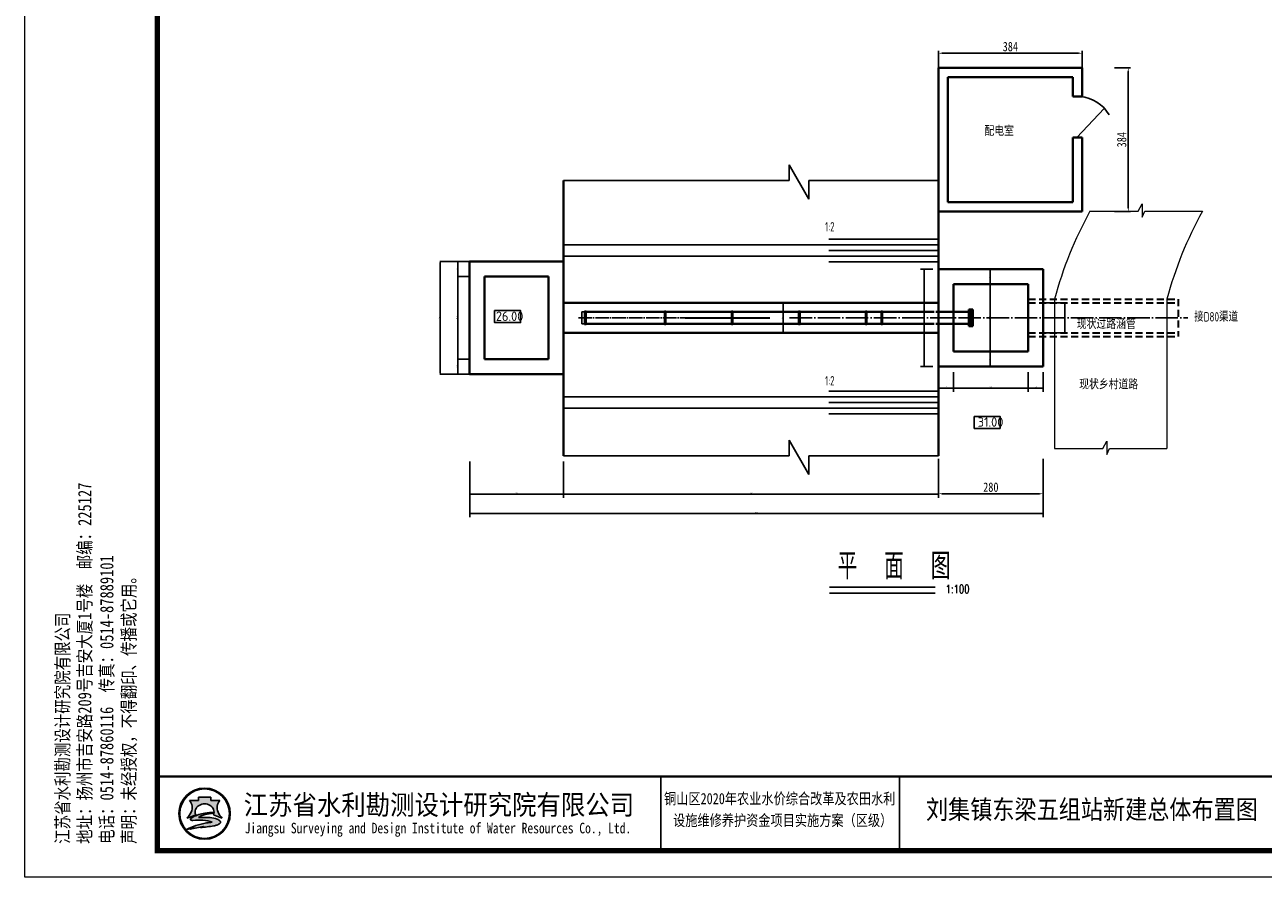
# Model space of a CAD drawing. Header units: millimetres. Extents: x 29618 to 35558, y 10638 to 14839.
# Tile 1 of 3: x 29618 to 32923, y 10638 to 12913. Entities that reach past the tile are written whole.
import ezdxf
from ezdxf.enums import TextEntityAlignment as Align

# ---------------------------------------------------------------- set-up
doc = ezdxf.new("R2010")
doc.units = ezdxf.units.MM
doc.linetypes.add('ACAD_ISO04W100', pattern=[30, 24, -3, 0, -3])
doc.linetypes.add('DASHED', pattern=[19.049999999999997, 12.7, -6.35])
for name, color, linetype, lineweight in [('1', 7, 'Continuous', 30), ('标注线', 7, 'Continuous', 18), ('粗实线', 1, 'Continuous', 40), ('细实线', 7, 'Continuous', 9)]:
    doc.layers.add(name, color=color, linetype=linetype, lineweight=lineweight)
for name, color, linetype in [('4', 2, 'Continuous'), ('标注', 4, 'Continuous'), ('细线', 7, 'Continuous')]:
    doc.layers.add(name, color=color, linetype=linetype)
doc.styles.add('fangsong', font='txt', dxfattribs={"width": 0.8, "height": 25})
doc.styles.add('HZ', font='rs.shx', dxfattribs={"width": 0.8, "bigfont": 'hztxt.shx'})
doc.styles.get("Standard").update_dxf_attribs({"font": 'tssdeng.shx', "bigfont": 'hztxt.shx'})
doc.styles.add('图框', font='仿宋_GB2312.TTF', dxfattribs={"width": 0.8, "height": 4})
doc.styles.add('图框仿宋', font='仿宋_GB2312.TTF', dxfattribs={"width": 0.85})
doc.dimstyles.new('ISO-25', dxfattribs={"dimtxt": 3, "dimasz": 2.5, "dimexe": 1.25, "dimexo": 0.625, "dimtad": 1, "dimtxsty": 'Standard', "dimcen": 2.5, "dimadec": 0, "dimazin": 0, "dimtfac": 1, "dimtmove": 0, "dimatfit": 3, "dimfxl": 0, "dimarcsym": 0})
doc.dimstyles.new('安装图', dxfattribs={"dimtxt": 25, "dimasz": 10, "dimexe": 6, "dimexo": 1, "dimgap": 5, "dimtad": 1, "dimdec": 0, "dimtxsty": 'fangsong', "dimcen": 2.5, "dimadec": 0, "dimazin": 0, "dimtfac": 1, "dimtdec": 0, "dimtmove": 0, "dimatfit": 3, "dimfxl": 0, "dimarcsym": 0})

# ---------------------------------------------------------------- blocks, each defined once
blk = doc.blocks.new('A$C05D009C4')
h = blk.add_hatch(color=152)
h.dxf.hatch_style = 1
h.paths.add_polyline_path([(38.76634422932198, 12.00000043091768, 1), (29.08865293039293, 12.00000043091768, 1)])
h.paths.add_polyline_path([(38.60348013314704, 12.00000043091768, 1), (29.25151702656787, 12.00000043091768, 1)], flags=16)
h = blk.add_hatch(color=152)
h.dxf.hatch_style = 1
edge = h.paths.add_edge_path()
edge.add_arc((35.80941788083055, 9.575133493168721), 1.461698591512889, 43.31770961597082, 70.37003522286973)
edge.add_arc((34.42980354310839, 5.707128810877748), 5.568375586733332, 70.37003522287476, 84.52854590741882)
edge.add_arc((33.84297116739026, -0.4193505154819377), 11.72289597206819, 84.5285459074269, 95.17746754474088)
edge.add_arc((33.98455820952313, 9.871856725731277), 1.831337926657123, 111.7965680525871, 130.9174013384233, ccw=False)
edge.add_arc((35.88031062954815, 5.131314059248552), 6.936886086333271, 98.84274785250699, 111.79656805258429, ccw=False)
edge.add_arc((36.94667027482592, -1.723119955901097), 13.873772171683, 95.21036804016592, 98.84274785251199, ccw=False)
edge.add_ellipse((33.92749857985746, 12.29239262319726), major_axis=(-1.773815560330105, 0), ratio=0.8776980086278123, start_angle=172.6538623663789, end_angle=176.9129867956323)
edge.add_arc((35.5198629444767, 1.961408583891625), 10.24870363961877, 88.99992913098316, 98.52267106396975)
edge.add_arc((35.12653322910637, 4.586134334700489), 7.594670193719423, 98.5226710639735, 116.8491039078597)
edge.add_arc((32.25213067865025, 10.26438692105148), 1.230336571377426, 116.8491039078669, 139.2900683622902)
edge.add_arc((31.46765470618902, 10.93937932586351), 0.1954369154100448, 139.2900683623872, 263.050638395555)
edge.add_arc((31.6508042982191, 12.44199076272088), 1.70916902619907, 263.0506383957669, 272.136251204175)
edge.add_arc((32.81845198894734, -18.86063921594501), 29.61523112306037, 88.46268833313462, 92.13625120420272, ccw=False)
edge.add_arc((33.47617064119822, 5.646726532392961), 5.099041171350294, 68.07113774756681, 88.46268833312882, ccw=False)
edge.add_arc((37.58583333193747, -10.91731833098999), 21.4080615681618, 95.91294384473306, 98.79521578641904)
edge.add_arc((36.21854744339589, -2.080308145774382), 12.46590188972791, 98.79521578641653, 117.8496747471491)
edge.add_arc((94.71745532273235, -228.4932870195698), 245.9934265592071, 104.7703900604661, 105.15790668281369, ccw=False)
edge.add_line((32.00239593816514, 9.371353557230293), (31.19887532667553, 9.045501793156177))
edge.add_arc((52.56004672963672, -88.12407043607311), 99.48982566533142, 100.90627282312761, 102.39834375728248, ccw=False)
edge.add_line((33.73627840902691, 9.56877043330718), (33.12568101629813, 9.380185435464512))
edge.add_arc((30.81630882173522, 37.972111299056), 28.68503833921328, 274.6177604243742, 279.6944367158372)
edge.add_arc((34.87653799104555, 14.20489724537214), 4.573507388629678, 279.694436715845, 287.6119267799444)
edge.add_arc((35.76080622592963, 11.41934255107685), 1.650966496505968, 287.6119267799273, 311.5140981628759)
edge.add_arc((36.67269599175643, 10.38914956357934), 0.2751610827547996, 311.5140981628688, 403.3177096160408)
edge = h.paths.add_edge_path()
edge.add_arc((38.34861255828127, 13.13700150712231), 2.066422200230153, 138.9741968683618, 204.1180883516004, ccw=False)
edge.add_line((36.78967462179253, 14.493398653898), (35.09257135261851, 14.49339865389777))
edge.add_line((35.09257135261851, 14.49339865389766), (35.09257135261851, 15.08006322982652))
edge.add_line((35.09257135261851, 15.08006322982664), (32.76242580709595, 15.08006322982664))
edge.add_line((32.7624258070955, 15.08006322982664), (32.7624258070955, 14.493398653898))
edge.add_line((32.7624258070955, 14.493398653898), (31.06532253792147, 14.49339865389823))
edge.add_arc((29.50638460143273, 13.13700150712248), 2.066422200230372, -24.118088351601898, 41.0258031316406, ccw=False)
edge.add_arc((27.96985254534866, 13.82490774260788), 3.749914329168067, 314.34412131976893, 335.8819116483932, ccw=False)
edge.add_arc((29.92445522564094, 14.17747483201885), 3.106664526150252, 282.3877277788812, 290.1465811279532)
edge.add_arc((26.86021156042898, 22.52986721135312), 12.00340818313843, 290.1465811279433, 296.6495194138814)
edge.add_ellipse((33.92749857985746, 12.29239262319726), major_axis=(-1.773815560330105, 0), ratio=0.8776980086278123, start_angle=176.9129867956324, end_angle=378.37473811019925, ccw=False)
edge.add_ellipse((33.92749857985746, 12.29239262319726), major_axis=(-1.773815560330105, 0), ratio=0.8776980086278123, start_angle=172.653862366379, end_angle=176.9129867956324, ccw=False)
edge.add_ellipse((33.92749857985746, 12.29239262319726), major_axis=(-1.773815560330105, 0), ratio=0.8776980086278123, start_angle=161.6252618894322, end_angle=172.653862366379, ccw=False)
edge.add_arc((40.9947855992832, 22.52986721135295), 12.00340818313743, 243.3504805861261, 249.853418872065)
edge.add_arc((37.93054193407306, 14.17747483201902), 3.106664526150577, 249.8534188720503, 257.61227222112)
edge.add_arc((39.8851446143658, 13.82490774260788), 3.74991432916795, 204.1180883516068, 225.6558786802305, ccw=False)
at = {"lineweight": 0}
for p, q in [((-9.660525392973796e-07, 4.309176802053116e-07), (-9.660525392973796e-07, 297.000000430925)), ((419.9999990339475, 4.309176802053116e-07), (-9.660525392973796e-07, 4.309176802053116e-07))]:
    blk.add_line(p, q, dxfattribs=at)
for p, q in [((119.9999990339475, 19.00000043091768), (119.9999990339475, 5.000000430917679)), ((164.9999990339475, 19.00000043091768), (164.9999990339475, 5.000000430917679))]:
    blk.add_line(p, q)
at = {"lineweight": 0, "const_width": 1}
blk.add_lwpolyline([(24.99999903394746, 292.000000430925), (414.9999990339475, 292.000000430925), (414.9999990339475, 5.000000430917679), (24.99999903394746, 5.000000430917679)], close=True, dxfattribs=at)
at = {"lineweight": 0, "const_width": 0.4}
blk.add_lwpolyline([(414.9999990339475, 19.00000043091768), (24.99999903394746, 19.00000043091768)], dxfattribs=at)
at = {"color": 152}
for points in [[(32.24412084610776, 11.80161810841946, -0.02838203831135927), (30.9944621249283, 11.26089297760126, -0.03386732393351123), (30.59091593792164, 11.14313889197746, 0.09425397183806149), (31.39241893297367, 12.29262291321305, 0.2921547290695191), (31.06532253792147, 14.49339865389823), (32.7624258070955, 14.493398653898), (32.7624258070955, 15.08006322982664), (35.09257135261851, 15.08006322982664), (35.09257135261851, 14.49339865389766), (36.78967462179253, 14.493398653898, 0.29215472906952), (36.46257822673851, 12.29262291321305, 0.09425397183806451), (37.26408122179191, 11.14313889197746, -0.03386732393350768), (36.86053503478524, 11.26089297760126, -0.02838203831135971), (35.61087631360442, 11.80161810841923)], [(35.69874016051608, 12.20855107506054, 0.04157472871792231), (34.00099750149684, 12.0969388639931, 0.08013502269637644), (31.69645858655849, 11.36209207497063, 0.09823132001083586), (31.31950936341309, 11.06684910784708, 0.599439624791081), (31.4440083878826, 10.74537819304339, 0.03966424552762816), (31.71451524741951, 10.73400959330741, -0.01603031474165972), (33.61296736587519, 10.7439323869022, -0.08921046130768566), (35.38043369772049, 10.37684313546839, 0.01257694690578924), (34.31246967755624, 10.23900910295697, 0.08333285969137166), (30.39505916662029, 8.941746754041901, -0.001690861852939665), (32.00239593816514, 9.371353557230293), (31.19887532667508, 9.045501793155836, -0.006510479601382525), (33.73627840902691, 9.56877043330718), (33.12568101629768, 9.380185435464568, 0.02215480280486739), (35.64668768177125, 9.69670034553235, 0.03456031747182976), (36.26033635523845, 9.845760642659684, 0.1046726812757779), (36.85507394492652, 10.1831109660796, 0.4234638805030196), (36.87289239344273, 10.57792197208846, 0.1185893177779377), (36.30046705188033, 10.95188092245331, 0.06185687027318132), (34.96074712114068, 11.25013391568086, 0.04649815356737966), (32.78508617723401, 11.25571562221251, -0.08362449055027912), (33.30456005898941, 11.57226876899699, -0.05658197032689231), (34.81395098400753, 11.985748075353, -0.01585057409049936), (35.68675431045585, 12.0933255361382)]]:
    blk.add_lwpolyline(points, format="xyb", dxfattribs=at)
for radius in [4.838845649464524, 4.675981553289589]:
    blk.add_circle((33.92749857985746, 12.00000043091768), radius, dxfattribs=at)
blk.add_arc((35.88031062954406, 5.131314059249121), 6.936886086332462, 98.84274785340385, 111.796568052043, dxfattribs=at)
for start_param, end_param in [(2.820892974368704, 6.603884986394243), (3.013378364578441, 3.087714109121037)]:
    blk.add_ellipse((33.92749857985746, 12.29239262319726), major_axis=(-1.773815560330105, 0), ratio=0.8776980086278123, start_param=start_param, end_param=end_param, dxfattribs=at)
at = {"style": '图框'}
for s, height, width, p in [('江苏省水利勘测设计研究院有限公司', 3.75, 0.9, (78.12731828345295, 13.75084632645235)), ('铜山区2020年农业水价综合改革及农田水利 ', 2.105352, 0.8, (142.9967436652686, 14.87314912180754)), ('设施维修养护资金项目实施方案（区级）', 2.105352, 0.8, (142.9855656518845, 10.78126492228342)), ('Jiangsu Surveying and Design Institute of Water Resources Co., Ltd.', 2, 0.8, (77.95519032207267, 9.01340422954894))]:
    blk.add_text(s, height=height, dxfattribs=dict(at, width=width)).set_placement(p, align=Align.MIDDLE)
at = {"insert": (5.878844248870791, 6.298893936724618), "char_height": 2.5, "attachment_point": 1, "rotation": 90, "style": '图框'}
blk.add_mtext('江苏省水利勘测设计研究院有限公司\\P地址：扬州市吉安路209号吉安大厦1号楼  邮编：225127\\P电话：0514-87860116  传真：0514-87889101\\P声明：未经授权，不得翻印、传播或它用。', dxfattribs=at)
blk = doc.blocks.new('*D29')
at = {"layer": 'Defpoints', "color": 0}
for p in [(31641.86721038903, 12171.23610160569), (31720.60381967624, 12171.23610160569), (31720.60381967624, 12091.23610160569)]:
    blk.add_point(p, dxfattribs=at)
at = {"layer": '细线', "color": 0, "lineweight": -2}
for p, q in [((31705.60381967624, 12171.23610160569), (31631.86721038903, 12171.23610160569)), ((31641.86721038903, 12093.73610160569), (31641.86721038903, 12168.73610160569)), ((31705.60381967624, 12091.23610160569), (31631.86721038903, 12091.23610160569))]:
    blk.add_line(p, q, dxfattribs=at)
at = {"layer": '细线', "color": 0}
for points in [[(31641.45054372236, 12168.73610160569), (31642.2838770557, 12168.73610160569), (31641.86721038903, 12171.23610160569)], [(31641.45054372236, 12093.73610160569), (31642.2838770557, 12093.73610160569), (31641.86721038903, 12091.23610160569)]]:
    blk.add_solid(points, dxfattribs=at)
at = {"layer": '细线', "color": 0, "insert": (31639.74221038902, 12131.2361016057), "char_height": 3, "attachment_point": 5, "rotation": 90}
blk.add_mtext('80', dxfattribs=at)
blk = doc.blocks.new('*D30')
at = {"layer": 'Defpoints', "color": 0}
for p in [(30726.68837900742, 12281.4195783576), (30804.93998378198, 12281.4195783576), (30804.93998378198, 11981.23610160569)]:
    blk.add_point(p, dxfattribs=at)
at = {"layer": '细线', "color": 0, "lineweight": -2}
for p, q in [((30804.31498378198, 12281.4195783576), (30725.43837900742, 12281.4195783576)), ((30726.68837900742, 11983.73610160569), (30726.68837900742, 12278.9195783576)), ((30804.31498378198, 11981.23610160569), (30725.43837900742, 11981.23610160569))]:
    blk.add_line(p, q, dxfattribs=at)
at = {"layer": '细线', "color": 0}
for points in [[(30726.27171234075, 12278.9195783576), (30727.10504567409, 12278.9195783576), (30726.68837900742, 12281.4195783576)], [(30726.27171234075, 11983.73610160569), (30727.10504567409, 11983.73610160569), (30726.68837900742, 11981.23610160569)]]:
    blk.add_solid(points, dxfattribs=at)
at = {"layer": '细线', "color": 0, "insert": (30724.56337900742, 12131.32783998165), "char_height": 3, "attachment_point": 5, "rotation": 90}
blk.add_mtext('300', dxfattribs=at)
blk = doc.blocks.new('*D31')
at = {"layer": 'Defpoints', "color": 0}
for p in [(31055.93998378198, 11746.48936807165), (32055.93998378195, 11763.16795532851), (32055.93998378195, 11660.67033414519)]:
    blk.add_point(p, dxfattribs=at)
at = {"layer": '细线', "color": 0, "lineweight": -2}
for p, q in [((31055.93998378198, 11731.48936807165), (31055.93998378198, 11650.67033414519)), ((32055.93998378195, 11748.16795532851), (32055.93998378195, 11650.67033414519)), ((31058.43998378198, 11660.67033414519), (32053.43998378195, 11660.67033414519))]:
    blk.add_line(p, q, dxfattribs=at)
at = {"layer": '细线', "color": 0}
for points in [[(31058.43998378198, 11661.08700081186), (31058.43998378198, 11660.25366747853), (31055.93998378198, 11660.67033414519)], [(32053.43998378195, 11661.08700081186), (32053.43998378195, 11660.25366747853), (32055.93998378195, 11660.67033414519)]]:
    blk.add_solid(points, dxfattribs=at)
at = {"layer": '细线', "color": 0, "insert": (31555.93998378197, 11662.79533414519), "char_height": 3, "attachment_point": 5}
blk.add_mtext('1000', dxfattribs=at)
blk = doc.blocks.new('*D32')
at = {"layer": 'Defpoints', "color": 0}
for p in [(32055.93998378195, 12261.23610160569), (32095.93998378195, 12221.23610160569), (32194.52764504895, 12221.23610160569)]:
    blk.add_point(p, dxfattribs=at)
at = {"layer": '标注线', "color": 0, "lineweight": -2}
for p, q in [((32056.56498378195, 12261.23610160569), (32195.77764504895, 12261.23610160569)), ((32194.52764504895, 12258.73610160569), (32194.52764504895, 12223.73610160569)), ((32096.56498378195, 12221.23610160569), (32195.77764504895, 12221.23610160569))]:
    blk.add_line(p, q, dxfattribs=at)
at = {"layer": '标注线', "color": 0}
for points in [[(32194.11097838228, 12258.73610160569), (32194.94431171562, 12258.73610160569), (32194.52764504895, 12261.23610160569)], [(32194.11097838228, 12223.73610160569), (32194.94431171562, 12223.73610160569), (32194.52764504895, 12221.23610160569)]]:
    blk.add_solid(points, dxfattribs=at)
at = {"layer": '标注线', "color": 0, "insert": (32192.40264504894, 12241.2361016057), "char_height": 3, "attachment_point": 5, "rotation": 90}
blk.add_mtext('40', dxfattribs=at)
blk = doc.blocks.new('*D33')
at = {"layer": 'Defpoints', "color": 0}
for p in [(32125.93998378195, 12221.23610160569), (32124.93998378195, 12041.23610160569), (32194.52764504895, 12041.23610160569)]:
    blk.add_point(p, dxfattribs=at)
at = {"layer": '标注线', "color": 0, "lineweight": -2}
for p, q in [((32126.56498378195, 12221.23610160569), (32195.77764504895, 12221.23610160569)), ((32194.52764504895, 12218.73610160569), (32194.52764504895, 12043.73610160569)), ((32125.56498378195, 12041.23610160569), (32195.77764504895, 12041.23610160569))]:
    blk.add_line(p, q, dxfattribs=at)
at = {"layer": '标注线', "color": 0}
for points in [[(32194.11097838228, 12218.73610160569), (32194.94431171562, 12218.73610160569), (32194.52764504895, 12221.23610160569)], [(32194.11097838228, 12043.73610160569), (32194.94431171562, 12043.73610160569), (32194.52764504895, 12041.23610160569)]]:
    blk.add_solid(points, dxfattribs=at)
at = {"layer": '标注线', "color": 0, "insert": (32192.40264504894, 12131.2361016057), "char_height": 3, "attachment_point": 5, "rotation": 90}
blk.add_mtext('180', dxfattribs=at)
blk = doc.blocks.new('*D34')
at = {"layer": 'Defpoints', "color": 0}
for p in [(32161.1072195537, 12041.23610160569), (32194.52764504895, 12041.23610160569), (32167.41703938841, 12001.23610160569)]:
    blk.add_point(p, dxfattribs=at)
at = {"layer": '标注线', "color": 0, "lineweight": -2}
for p, q in [((32161.7322195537, 12041.23610160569), (32195.77764504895, 12041.23610160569)), ((32194.52764504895, 12003.73610160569), (32194.52764504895, 12038.73610160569)), ((32168.04203938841, 12001.23610160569), (32195.77764504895, 12001.23610160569))]:
    blk.add_line(p, q, dxfattribs=at)
at = {"layer": '标注线', "color": 0}
for points in [[(32194.11097838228, 12038.73610160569), (32194.94431171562, 12038.73610160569), (32194.52764504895, 12041.23610160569)], [(32194.11097838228, 12003.73610160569), (32194.94431171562, 12003.73610160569), (32194.52764504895, 12001.23610160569)]]:
    blk.add_solid(points, dxfattribs=at)
at = {"layer": '标注线', "color": 0, "insert": (32192.40264504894, 12021.2361016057), "char_height": 3, "attachment_point": 5, "rotation": 90}
blk.add_mtext('40', dxfattribs=at)
blk = doc.blocks.new('*D35')
at = {"layer": 'Defpoints', "color": 0}
for p in [(32335.93998378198, 12171.23610160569), (32336.93998378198, 12091.23610160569), (32393.23683688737, 12091.23610160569)]:
    blk.add_point(p, dxfattribs=at)
at = {"layer": '标注线', "color": 0, "lineweight": -2}
for p, q in [((32336.56498378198, 12171.23610160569), (32394.48683688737, 12171.23610160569)), ((32393.23683688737, 12168.73610160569), (32393.23683688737, 12093.73610160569)), ((32337.56498378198, 12091.23610160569), (32394.48683688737, 12091.23610160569))]:
    blk.add_line(p, q, dxfattribs=at)
at = {"layer": '标注线', "color": 0}
for points in [[(32392.8201702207, 12168.73610160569), (32393.65350355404, 12168.73610160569), (32393.23683688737, 12171.23610160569)], [(32392.8201702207, 12093.73610160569), (32393.65350355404, 12093.73610160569), (32393.23683688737, 12091.23610160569)]]:
    blk.add_solid(points, dxfattribs=at)
at = {"layer": '标注线', "color": 0, "insert": (32391.11183688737, 12131.2361016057), "char_height": 3, "attachment_point": 5, "rotation": 90}
blk.add_mtext('80', dxfattribs=at)
blk = doc.blocks.new('*D36')
at = {"layer": 'Defpoints', "color": 0}
for p in [(32055.93998378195, 11755.77690221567), (32335.93998378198, 11755.77690221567), (32335.93998378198, 11661.67033414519)]:
    blk.add_point(p, dxfattribs=at)
at = {"layer": '细实线', "color": 0, "lineweight": -2}
for p, q in [((32055.93998378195, 11754.77690221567), (32055.93998378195, 11655.67033414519)), ((32335.93998378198, 11754.77690221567), (32335.93998378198, 11655.67033414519)), ((32065.93998378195, 11661.67033414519), (32325.93998378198, 11661.67033414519))]:
    blk.add_line(p, q, dxfattribs=at)
at = {"layer": '细实线', "color": 0}
for points in [[(32065.93998378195, 11663.33700081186), (32065.93998378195, 11660.00366747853), (32055.93998378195, 11661.67033414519)], [(32325.93998378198, 11663.33700081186), (32325.93998378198, 11660.00366747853), (32335.93998378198, 11661.67033414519)]]:
    blk.add_solid(points, dxfattribs=at)
at = {"layer": '细实线', "color": 0, "insert": (32195.93998378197, 11679.17033414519), "char_height": 25, "attachment_point": 5, "style": 'fangsong'}
blk.add_mtext('280', dxfattribs=at)
blk = doc.blocks.new('*D65')
at = {"layer": 'Defpoints', "color": 0}
for p in [(32055.93998378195, 12001.2361016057), (32095.93998378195, 12001.23610160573), (32095.93998378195, 11943.83897405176)]:
    blk.add_point(p, dxfattribs=at)
at = {"layer": '细线', "color": 0, "lineweight": -2}
for p, q in [((32055.93998378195, 11986.2361016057), (32055.93998378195, 11933.83897405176)), ((32095.93998378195, 11986.23610160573), (32095.93998378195, 11933.83897405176)), ((32058.43998378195, 11943.83897405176), (32093.43998378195, 11943.83897405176))]:
    blk.add_line(p, q, dxfattribs=at)
at = {"layer": '细线', "color": 0}
for points in [[(32058.43998378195, 11944.25564071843), (32058.43998378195, 11943.42230738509), (32055.93998378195, 11943.83897405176)], [(32093.43998378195, 11944.25564071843), (32093.43998378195, 11943.42230738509), (32095.93998378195, 11943.83897405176)]]:
    blk.add_solid(points, dxfattribs=at)
at = {"layer": '细线', "color": 0, "insert": (32075.93998378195, 11945.96397405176), "char_height": 3, "attachment_point": 5}
blk.add_mtext('40', dxfattribs=at)
blk = doc.blocks.new('*D37')
at = {"layer": 'Defpoints', "color": 0}
for p in [(32095.93998378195, 12001.23610160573), (32295.93998378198, 12001.2361016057), (32295.93998378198, 11943.83897405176)]:
    blk.add_point(p, dxfattribs=at)
at = {"layer": '细线', "color": 0, "lineweight": -2}
for p, q in [((32095.93998378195, 11986.23610160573), (32095.93998378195, 11933.83897405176)), ((32295.93998378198, 11986.2361016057), (32295.93998378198, 11933.83897405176)), ((32098.43998378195, 11943.83897405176), (32293.43998378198, 11943.83897405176))]:
    blk.add_line(p, q, dxfattribs=at)
at = {"layer": '细线', "color": 0}
for points in [[(32098.43998378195, 11944.25564071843), (32098.43998378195, 11943.42230738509), (32095.93998378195, 11943.83897405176)], [(32293.43998378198, 11944.25564071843), (32293.43998378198, 11943.42230738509), (32295.93998378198, 11943.83897405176)]]:
    blk.add_solid(points, dxfattribs=at)
at = {"layer": '细线', "color": 0, "insert": (32195.93998378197, 11945.96397405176), "char_height": 3, "attachment_point": 5}
blk.add_mtext('200', dxfattribs=at)
blk = doc.blocks.new('*D66')
at = {"layer": 'Defpoints', "color": 0}
for p in [(32295.93998378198, 12001.2361016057), (32335.93998378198, 12001.2361016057), (32335.93998378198, 11943.83897405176)]:
    blk.add_point(p, dxfattribs=at)
at = {"layer": '细线', "color": 0, "lineweight": -2}
for p, q in [((32295.93998378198, 11986.2361016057), (32295.93998378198, 11933.83897405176)), ((32335.93998378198, 11986.2361016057), (32335.93998378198, 11933.83897405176)), ((32298.43998378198, 11943.83897405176), (32333.43998378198, 11943.83897405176))]:
    blk.add_line(p, q, dxfattribs=at)
at = {"layer": '细线', "color": 0}
for points in [[(32298.43998378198, 11944.25564071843), (32298.43998378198, 11943.42230738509), (32295.93998378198, 11943.83897405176)], [(32333.43998378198, 11944.25564071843), (32333.43998378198, 11943.42230738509), (32335.93998378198, 11943.83897405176)]]:
    blk.add_solid(points, dxfattribs=at)
at = {"layer": '细线', "color": 0, "insert": (32315.93998378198, 11945.96397405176), "char_height": 3, "attachment_point": 5}
blk.add_mtext('40', dxfattribs=at)
blk = doc.blocks.new('*D67')
at = {"layer": 'Defpoints', "color": 0}
for p in [(32439.93998378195, 12837.40729492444), (32055.93998378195, 12798.55610239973), (32439.93998378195, 12798.55610239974)]:
    blk.add_point(p, dxfattribs=at)
at = {"layer": '细实线', "color": 0, "lineweight": -2}
for p, q in [((32055.93998378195, 12799.55610239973), (32055.93998378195, 12843.40729492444)), ((32065.93998378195, 12837.40729492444), (32429.93998378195, 12837.40729492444)), ((32439.93998378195, 12799.55610239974), (32439.93998378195, 12843.40729492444))]:
    blk.add_line(p, q, dxfattribs=at)
at = {"layer": '细实线', "color": 0}
for points in [[(32065.93998378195, 12839.07396159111), (32065.93998378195, 12835.74062825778), (32055.93998378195, 12837.40729492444)], [(32429.93998378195, 12839.07396159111), (32429.93998378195, 12835.74062825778), (32439.93998378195, 12837.40729492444)]]:
    blk.add_solid(points, dxfattribs=at)
at = {"layer": '细实线', "color": 0, "insert": (32247.93998378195, 12854.90729492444), "char_height": 25, "attachment_point": 5, "style": 'fangsong'}
blk.add_mtext('384', dxfattribs=at)
blk = doc.blocks.new('*D38')
at = {"color": 0, "lineweight": -2}
for p, q in [((32525.44339126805, 12798.55610239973), (32568.64764328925, 12798.55610239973)), ((32562.64764328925, 12424.55610239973), (32562.64764328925, 12788.55610239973)), ((32525.44339126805, 12414.55610239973), (32568.64764328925, 12414.55610239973))]:
    blk.add_line(p, q, dxfattribs=at)
at = {"color": 0}
for points in [[(32560.98097662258, 12788.55610239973), (32564.31430995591, 12788.55610239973), (32562.64764328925, 12798.55610239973)], [(32560.98097662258, 12424.55610239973), (32564.31430995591, 12424.55610239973), (32562.64764328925, 12414.55610239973)]]:
    blk.add_solid(points, dxfattribs=at)
at = {"layer": 'Defpoints', "color": 0}
for p in [(32524.44339126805, 12798.55610239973), (32562.64764328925, 12798.55610239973), (32524.44339126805, 12414.55610239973)]:
    blk.add_point(p, dxfattribs=at)
at = {"color": 0, "insert": (32545.14764328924, 12606.55610239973), "char_height": 25, "attachment_point": 5, "rotation": 90, "style": 'fangsong'}
blk.add_mtext('384', dxfattribs=at)
blk = doc.blocks.new('*D48')
at = {"layer": 'Defpoints', "color": 0}
for p in [(30805.93998378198, 11762.87671232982), (31055.93998378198, 11762.87671232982), (31055.93998378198, 11660.67033414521)]:
    blk.add_point(p, dxfattribs=at)
at = {"layer": '细线', "color": 0, "lineweight": -2}
for p, q in [((30805.93998378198, 11747.87671232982), (30805.93998378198, 11650.67033414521)), ((31055.93998378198, 11747.87671232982), (31055.93998378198, 11650.67033414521)), ((30808.43998378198, 11660.67033414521), (31053.43998378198, 11660.67033414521))]:
    blk.add_line(p, q, dxfattribs=at)
at = {"layer": '细线', "color": 0}
for points in [[(30808.43998378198, 11661.08700081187), (30808.43998378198, 11660.25366747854), (30805.93998378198, 11660.67033414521)], [(31053.43998378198, 11661.08700081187), (31053.43998378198, 11660.25366747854), (31055.93998378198, 11660.67033414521)]]:
    blk.add_solid(points, dxfattribs=at)
at = {"layer": '细线', "color": 0, "insert": (30930.93998378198, 11662.79533414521), "char_height": 3, "attachment_point": 5}
blk.add_mtext('250', dxfattribs=at)
blk = doc.blocks.new('*D49')
at = {"layer": 'Defpoints', "color": 0}
for p in [(30805.93998378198, 11762.87671232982), (32335.93998378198, 11705.22361818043), (32335.93998378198, 11609.28794978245)]:
    blk.add_point(p, dxfattribs=at)
at = {"layer": '细线', "color": 0, "lineweight": -2}
for p, q in [((30805.93998378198, 11747.87671232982), (30805.93998378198, 11599.28794978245)), ((32335.93998378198, 11690.22361818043), (32335.93998378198, 11599.28794978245)), ((30808.43998378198, 11609.28794978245), (32333.43998378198, 11609.28794978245))]:
    blk.add_line(p, q, dxfattribs=at)
at = {"layer": '细线', "color": 0}
for points in [[(30808.43998378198, 11609.70461644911), (30808.43998378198, 11608.87128311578), (30805.93998378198, 11609.28794978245)], [(32333.43998378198, 11609.70461644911), (32333.43998378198, 11608.87128311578), (32335.93998378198, 11609.28794978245)]]:
    blk.add_solid(points, dxfattribs=at)
at = {"layer": '细线', "color": 0, "insert": (31570.93998378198, 11611.41294978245), "char_height": 3, "attachment_point": 5}
blk.add_mtext('1530', dxfattribs=at)
blk = doc.blocks.new('*D51')
at = {"layer": 'Defpoints', "color": 0}
for p in [(30804.58363845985, 12281.4195783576), (30773.38952413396, 12241.41957835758), (30804.58363845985, 12241.41957835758)]:
    blk.add_point(p, dxfattribs=at)
at = {"layer": '细实线', "color": 0, "lineweight": -2}
for p, q in [((30803.95863845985, 12281.4195783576), (30772.13952413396, 12281.4195783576)), ((30773.38952413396, 12278.9195783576), (30773.38952413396, 12243.91957835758)), ((30803.95863845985, 12241.41957835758), (30772.13952413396, 12241.41957835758))]:
    blk.add_line(p, q, dxfattribs=at)
at = {"layer": '细实线', "color": 0}
for points in [[(30772.9728574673, 12278.9195783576), (30773.80619080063, 12278.9195783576), (30773.38952413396, 12281.4195783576)], [(30772.9728574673, 12243.91957835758), (30773.80619080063, 12243.91957835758), (30773.38952413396, 12241.41957835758)]]:
    blk.add_solid(points, dxfattribs=at)
at = {"layer": '细实线', "color": 0, "insert": (30771.26452413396, 12261.4195783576), "char_height": 3, "attachment_point": 5, "rotation": 90}
blk.add_mtext('40', dxfattribs=at)
blk = doc.blocks.new('*D52')
at = {"layer": 'Defpoints', "color": 0}
for p in [(30803.58363845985, 12241.41957835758), (30773.38952413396, 12021.23610160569), (30803.58363845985, 12021.23610160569)]:
    blk.add_point(p, dxfattribs=at)
at = {"layer": '细实线', "color": 0, "lineweight": -2}
for p, q in [((30802.95863845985, 12241.41957835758), (30772.13952413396, 12241.41957835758)), ((30773.38952413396, 12238.91957835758), (30773.38952413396, 12023.73610160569)), ((30802.95863845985, 12021.23610160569), (30772.13952413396, 12021.23610160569))]:
    blk.add_line(p, q, dxfattribs=at)
at = {"layer": '细实线', "color": 0}
for points in [[(30772.9728574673, 12238.91957835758), (30773.80619080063, 12238.91957835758), (30773.38952413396, 12241.41957835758)], [(30772.9728574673, 12023.73610160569), (30773.80619080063, 12023.73610160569), (30773.38952413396, 12021.23610160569)]]:
    blk.add_solid(points, dxfattribs=at)
at = {"layer": '细实线', "color": 0, "insert": (30771.14913951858, 12131.32783998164), "char_height": 3, "attachment_point": 5, "rotation": 90}
blk.add_mtext('220,18', dxfattribs=at)
blk = doc.blocks.new('*D53')
at = {"layer": 'Defpoints', "color": 0}
for p in [(30802.58363845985, 12021.23610160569), (30773.38952413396, 11981.23610160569), (30802.58363845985, 11981.23610160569)]:
    blk.add_point(p, dxfattribs=at)
at = {"layer": '细实线', "color": 0, "lineweight": -2}
for p, q in [((30801.95863845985, 12021.23610160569), (30772.13952413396, 12021.23610160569)), ((30773.38952413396, 12018.73610160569), (30773.38952413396, 11983.73610160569)), ((30801.95863845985, 11981.23610160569), (30772.13952413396, 11981.23610160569))]:
    blk.add_line(p, q, dxfattribs=at)
at = {"layer": '细实线', "color": 0}
for points in [[(30772.9728574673, 12018.73610160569), (30773.80619080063, 12018.73610160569), (30773.38952413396, 12021.23610160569)], [(30772.9728574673, 11983.73610160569), (30773.80619080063, 11983.73610160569), (30773.38952413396, 11981.23610160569)]]:
    blk.add_solid(points, dxfattribs=at)
at = {"layer": '细实线', "color": 0, "insert": (30771.26452413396, 12001.2361016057), "char_height": 3, "attachment_point": 5, "rotation": 90}
blk.add_mtext('40', dxfattribs=at)
blk = doc.blocks.new('*D70')
at = {"layer": 'Defpoints', "color": 0}
for p in [(32055.93998378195, 12261.23610160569), (32018.24949566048, 12001.23610160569), (32055.93998378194, 12001.23610160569)]:
    blk.add_point(p, dxfattribs=at)
at = {"layer": '细线', "color": 0, "lineweight": -2}
for p, q in [((32040.93998378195, 12261.23610160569), (32008.24949566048, 12261.23610160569)), ((32018.24949566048, 12258.73610160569), (32018.24949566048, 12003.73610160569)), ((32040.93998378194, 12001.23610160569), (32008.24949566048, 12001.23610160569))]:
    blk.add_line(p, q, dxfattribs=at)
at = {"layer": '细线', "color": 0}
for points in [[(32017.83282899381, 12258.73610160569), (32018.66616232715, 12258.73610160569), (32018.24949566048, 12261.23610160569)], [(32017.83282899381, 12003.73610160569), (32018.66616232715, 12003.73610160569), (32018.24949566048, 12001.23610160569)]]:
    blk.add_solid(points, dxfattribs=at)
at = {"layer": '细线', "color": 0, "insert": (32016.12449566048, 12131.2361016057), "char_height": 3, "attachment_point": 5, "rotation": 90}
blk.add_mtext('260', dxfattribs=at)

msp = doc.modelspace()

# ---------------------------------------------------------------- linework, layer by layer
for p, q in [((31658.0101361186, 12497.68582108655), (31658.0101361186, 12539.18482433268)), ((31658.0101361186, 12539.18482433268), (31709.89255161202, 12447.93421852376)), ((31055.93998378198, 12497.68582108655), (31658.0101361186, 12497.68582108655)), ((31709.89255161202, 12497.68582108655), (32055.93998378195, 12497.68582108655)), ((31709.89255161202, 12447.93421852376), (31709.89255161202, 12497.68582108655)), ((31055.93998378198, 12325.68674574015), (32055.93998378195, 12325.68674574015)), ((31763.68428633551, 12340.68674574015), (32055.93998378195, 12340.68674574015)), ((31055.93998378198, 12295.68674574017), (32055.93998378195, 12295.68674574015)), ((31763.68428633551, 12310.68674574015), (32055.93998378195, 12310.68674574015)), ((31763.68428633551, 12280.68674574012), (32055.93998378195, 12280.68674574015)), ((31104.77715139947, 12147.2361016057), (31112.12733371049, 12147.2361016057)), ((31104.77715139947, 12147.2361016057), (31104.77715139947, 12115.2361016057)), ((31112.12733371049, 12149.2361016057), (31112.12733371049, 12113.2361016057)), ((31112.12733371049, 12149.2361016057), (31116.12733371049, 12149.23610160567)), ((31114.12733371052, 12149.23610160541), (31114.12733371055, 12113.23610160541)), ((31116.12733371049, 12149.23610160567), (31116.12733371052, 12113.23610160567)), ((31324.87176622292, 12149.2361016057), (31324.87176622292, 12113.2361016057)), ((31324.87176622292, 12149.2361016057), (31328.87176622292, 12149.2361016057)), ((31326.87176622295, 12149.23610160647), (31326.87176622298, 12113.23610160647)), ((31328.87176622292, 12149.23610160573), (31328.87176622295, 12113.23610160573)), ((31503.85368692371, 12149.2361016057), (31503.85368692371, 12113.2361016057)), ((31503.85368692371, 12149.2361016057), (31507.85368692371, 12149.2361016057)), ((31505.85368692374, 12149.23610160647), (31505.85368692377, 12113.23610160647)), ((31507.85368692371, 12149.23610160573), (31507.85368692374, 12113.23610160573)), ((31682.8356076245, 12149.2361016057), (31682.8356076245, 12113.2361016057)), ((31682.8356076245, 12149.2361016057), (31686.8356076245, 12149.2361016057)), ((31684.83560762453, 12149.23610160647), (31684.83560762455, 12113.23610160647)), ((31686.8356076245, 12149.23610160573), (31686.83560762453, 12113.23610160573)), ((31861.3856830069, 12149.2361016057), (31861.3856830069, 12113.2361016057)), ((31861.3856830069, 12149.2361016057), (31865.3856830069, 12149.2361016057)), ((31861.3856830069, 12149.2361016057), (31861.3856830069, 12113.2361016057)), ((31861.3856830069, 12149.2361016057), (31865.3856830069, 12149.2361016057)), ((31863.38568300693, 12149.23610160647), (31863.38568300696, 12113.23610160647)), ((31863.38568300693, 12149.23610160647), (31863.38568300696, 12113.23610160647)), ((31865.3856830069, 12149.23610160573), (31865.38568300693, 12113.23610160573)), ((31865.3856830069, 12149.23610160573), (31865.38568300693, 12113.23610160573)), ((31903.01813774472, 12149.23610160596), (31903.01813774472, 12113.23610160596)), ((31903.01813774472, 12149.23610160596), (31907.01813774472, 12149.23610160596)), ((31905.01813774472, 12149.23610160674), (31905.01813774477, 12113.23610160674)), ((31907.01813774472, 12149.23610160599), (31907.01813774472, 12113.23610160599)), ((31991.06500684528, 12147.2361016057), (32013.02603568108, 12147.2361016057)), ((31104.77715139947, 12115.2361016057), (31112.12733371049, 12115.2361016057)), ((31112.12733371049, 12113.2361016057), (31116.12733371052, 12113.2361016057)), ((31324.87176622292, 12113.2361016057), (31328.87176622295, 12113.23610160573)), ((31503.85368692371, 12113.2361016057), (31507.85368692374, 12113.23610160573)), ((31682.8356076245, 12113.2361016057), (31686.83560762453, 12113.23610160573)), ((31861.3856830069, 12113.2361016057), (31865.38568300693, 12113.23610160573)), ((31861.3856830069, 12113.2361016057), (31865.38568300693, 12113.23610160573)), ((31903.01813774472, 12113.23610160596), (31907.01813774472, 12113.23610160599)), ((31991.06500684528, 12115.2361016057), (32013.02603568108, 12115.2361016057)), ((31763.68428633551, 11935.37668829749), (32055.93998378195, 11935.37668829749)), ((31055.93998378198, 11920.37668829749), (32055.93998378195, 11920.37668829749)), ((31763.68428633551, 11905.37668829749), (32055.93998378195, 11905.37668829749)), ((31055.93998378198, 11890.37668829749), (32055.93998378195, 11890.37668829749)), ((31763.68428633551, 11875.37668829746), (32055.93998378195, 11875.37668829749)), ((31658.0101361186, 11763.16795532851), (31658.0101361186, 11804.66695857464)), ((31658.0101361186, 11804.66695857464), (31709.89255161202, 11713.41635276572)), ((31055.93998378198, 11763.16795532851), (31658.0101361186, 11763.16795532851)), ((31709.89255161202, 11713.41635276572), (31709.89255161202, 11763.16795532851)), ((31709.89255161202, 11763.16795532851), (32055.93998378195, 11763.16795532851)), ((31765.04485417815, 11395.92204675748), (32047.46201973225, 11395.92204675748))]:
    msp.add_line(p, q)
at = {"const_width": 4.999999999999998}
msp.add_lwpolyline([(31765.04485417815, 11412.48946903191), (32047.46201973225, 11412.48946903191)], dxfattribs=at)
at = {"layer": '1', "linetype": 'DASHED', "ltscale": 1.5}
for p, q in [((32295.93998378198, 12181.2361016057), (32695.93998378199, 12181.2361016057)), ((32295.93998378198, 12171.2361016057), (32695.93998378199, 12171.2361016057)), ((32695.93998378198, 12181.2361016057), (32695.93998378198, 12081.2361016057)), ((32295.93998378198, 12091.2361016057), (32695.93998378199, 12091.2361016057)), ((32295.93998378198, 12081.2361016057), (32695.93998378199, 12081.2361016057))]:
    msp.add_line(p, q, dxfattribs=at)
at = {"layer": '1', "ltscale": 2}
msp.add_line((31380.43019709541, 12131.2361016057), (31606.63126296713, 12131.2361016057), dxfattribs=at)
at = {"layer": '4', "color": 3, "lineweight": 40}
msp.add_line((31055.93998378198, 12115.2361016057), (31055.93998378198, 11763.16795532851), dxfattribs=at)
at = {"layer": '标注', "linetype": 'ACAD_ISO04W100', "ltscale": 1.5}
msp.add_line((31095.58342693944, 12131.2361016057), (31606.63126296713, 12131.2361016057), dxfattribs=at)
at = {"layer": '标注', "linetype": 'ACAD_ISO04W100', "ltscale": 2.5}
msp.add_line((31658.80588629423, 12131.2361016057), (32721.17588247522, 12131.2361016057), dxfattribs=at)
at = {"layer": '粗实线'}
for p, q in [((32055.93998378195, 12414.55610239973), (32055.93998378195, 12798.55610239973)), ((32055.93998378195, 12798.55610239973), (32439.93998378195, 12798.55610239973)), ((32439.93998378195, 12721.64407382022), (32439.93998378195, 12798.55610239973)), ((32080.93998378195, 12439.55610239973), (32080.93998378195, 12773.55610239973)), ((32080.93998378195, 12773.55610239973), (32414.93998378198, 12773.55610239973)), ((32414.93998378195, 12721.64407382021), (32414.93998378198, 12773.55610239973)), ((32414.93998378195, 12721.64407382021), (32439.93998378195, 12721.64407382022)), ((32414.93998378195, 12439.55610239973), (32414.93998378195, 12612.77547415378)), ((32439.93998378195, 12612.77547415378), (32414.93998378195, 12612.77547415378)), ((32439.93998378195, 12414.55610239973), (32439.93998378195, 12612.77547415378)), ((31055.93998378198, 12497.68582108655), (31055.93998378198, 11763.16795532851)), ((32055.93998378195, 12166.2361016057), (32055.93998378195, 12497.68582108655)), ((32055.93998378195, 12497.68582108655), (32055.93998378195, 12147.23610160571)), ((32080.93998378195, 12439.55610239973), (32414.93998378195, 12439.55610239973)), ((32055.93998378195, 12414.55610239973), (32439.93998378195, 12414.55610239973)), ((31055.93998378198, 12281.4195783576), (30804.93998378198, 12281.4195783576)), ((30804.93998378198, 12281.4195783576), (30804.93998378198, 11981.2361016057)), ((32055.93998378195, 12261.2361016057), (32055.93998378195, 12001.2361016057)), ((32055.93998378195, 12261.2361016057), (32335.93998378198, 12261.2361016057)), ((32335.93998378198, 12261.2361016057), (32335.93998378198, 12001.2361016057)), ((30844.93998378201, 12241.41957835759), (31015.93998378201, 12241.41957835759)), ((30844.93998378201, 12241.41957835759), (30844.93998378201, 12021.2361016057)), ((31015.93998378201, 12241.41957835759), (31015.93998378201, 12021.2361016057)), ((32095.93998378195, 12221.2361016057), (32095.93998378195, 12115.2361016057)), ((32095.93998378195, 12221.2361016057), (32295.93998378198, 12221.2361016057)), ((32295.93998378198, 12221.2361016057), (32295.93998378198, 12041.2361016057)), ((31055.93998378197, 12171.2361016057), (32055.93998378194, 12171.2361016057)), ((31116.12733371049, 12147.23610160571), (31857.35486335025, 12147.2361016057)), ((31857.35486335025, 12147.2361016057), (32005.11769964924, 12147.2361016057)), ((32005.11769964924, 12147.2361016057), (32044.98731808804, 12147.2361016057)), ((32048.98731808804, 12147.2361016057), (32142.95396205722, 12147.23610160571)), ((32095.93998378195, 12147.2361016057), (32136.99089437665, 12147.2361016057)), ((32136.99089437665, 12153.2361016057), (32148.13933832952, 12153.2361016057)), ((32136.99089437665, 12153.2361016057), (32136.99089437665, 12109.2361016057)), ((32142.95396205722, 12153.2361016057), (32142.95396205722, 12109.2361016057)), ((32148.13933832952, 12153.2361016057), (32148.13933832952, 12109.2361016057)), ((31116.12733371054, 12115.2361016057), (31857.35486335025, 12115.2361016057)), ((31857.35486335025, 12115.2361016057), (32005.11769964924, 12115.2361016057)), ((32005.11769964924, 12115.2361016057), (32044.98731808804, 12115.2361016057)), ((32048.98731808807, 12115.2361016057), (32142.9539620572, 12115.2361016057)), ((32055.93998378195, 12115.2361016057), (32055.93998378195, 11763.16795532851)), ((32095.93998378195, 12115.2361016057), (32136.99089437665, 12115.2361016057)), ((32095.93998378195, 12115.2361016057), (32095.93998378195, 12041.2361016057)), ((32136.99089437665, 12109.2361016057), (32148.13933832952, 12109.2361016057)), ((31055.93998378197, 12091.2361016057), (32055.93998378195, 12091.2361016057)), ((32095.93998378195, 12041.2361016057), (32295.93998378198, 12041.2361016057)), ((30844.93998378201, 12021.2361016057), (31015.93998378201, 12021.2361016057)), ((32055.93998378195, 12001.2361016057), (32335.93998378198, 12001.2361016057)), ((31055.93998378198, 11981.2361016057), (30804.93998378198, 11981.2361016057))]:
    msp.add_line(p, q, dxfattribs=at)
at = {"layer": '细实线'}
for p, q in [((32589.05272771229, 12415.41827061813), (32599.6805936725, 12435.32482894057)), ((32599.6805936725, 12435.32482894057), (32599.6805936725, 12399.4320842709)), ((32460.40101596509, 12415.41827061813), (32589.05272771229, 12415.41827061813)), ((32599.6805936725, 12399.4320842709), (32606.63327865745, 12415.41827061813)), ((32606.63327865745, 12415.41827061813), (32760.40101596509, 12415.41827061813)), ((32365.93998378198, 12181.2361016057), (32365.93998378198, 11782.39760527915)), ((32665.93998378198, 12181.2361016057), (32665.93998378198, 11782.39760527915)), ((32494.59169552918, 11782.39760527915), (32505.21956148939, 11802.3041636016)), ((32505.21956148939, 11802.3041636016), (32505.21956148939, 11766.41141893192)), ((32365.93998378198, 11782.39760527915), (32494.59169552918, 11782.39760527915)), ((32505.21956148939, 11766.41141893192), (32512.17224647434, 11782.39760527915)), ((32512.17224647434, 11782.39760527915), (32665.93998378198, 11782.39760527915))]:
    msp.add_line(p, q, dxfattribs=at)
for centre in [(33352.5975939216, 11919.39460837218), (33652.59757807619, 11919.39463657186)]:
    msp.add_arc(centre, 1020.810563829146, 150.9277868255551, 165.1373065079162, dxfattribs=at)
at = {"layer": '细线'}
for p, q in [((32424.93998378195, 12612.77547415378), (32498.41848133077, 12689.76360574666)), ((32055.93998378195, 12096.2361016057), (32055.93998378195, 11763.16795532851))]:
    msp.add_line(p, q, dxfattribs=at)
for points in [[(30871.96628881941, 12150.54562005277), (30941.10805362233, 12150.54562005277), (30941.10805362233, 12118.30811067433), (30871.96628881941, 12118.30811067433)], [(32151.59948215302, 11868.17646035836), (32220.74124695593, 11868.17646035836), (32220.74124695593, 11835.93895097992), (32151.59948215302, 11835.93895097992)]]:
    msp.add_lwpolyline(points, close=True, dxfattribs=at)
msp.add_arc((32426.95062800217, 12624.65480346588), 97.31777006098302, 29.93962593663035, 85.29097182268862, dxfattribs=at)

# ---------------------------------------------------------------- block references
at = {"xscale": 14.14285717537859, "yscale": 14.14285713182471, "zscale": 14.14285717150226}
msp.add_blockref('A$C05D009C4', (29618.29441574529, 10638.22054812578), dxfattribs=at)

# ---------------------------------------------------------------- texts
at = {"style": 'HZ', "width": 0.75}
for s, height, p in [(' 平  面  图', 70, (31750.80621151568, 11433.31255606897)), ('1:100', 21.99999999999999, (32075.4444575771, 11396.43351294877))]:
    msp.add_text(s, height=height, dxfattribs=at).set_placement(p)
at = {"style": '图框仿宋', "width": 0.85}
msp.add_text('刘集镇东梁五组站新建总体布置图', height=50.91428580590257, dxfattribs=at).set_placement((32465.64351155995, 10819.13099880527), align=Align.MIDDLE_CENTER)
at = {"layer": '标注线'}
for s, width, p in [('1:2', 0.7, (31753.5263464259, 12361.60827715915)), ('接D80渠道', 0.75, (32738.44669369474, 12121.35780304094)), ('1:2', 0.7, (31753.5263464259, 11950.7066450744))]:
    msp.add_text(s, height=25, dxfattribs=dict(at, width=width)).set_placement(p)
at = {"layer": '标注线', "char_height": 25, "attachment_point": 1}
for s, insert, width in [('配电室', (32178.82956544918, 12641.92645609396), 167.684364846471), ('现状过路涵管', (32425.13814761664, 12126.55454847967), 293.3069320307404), ('现状乡村道路', (32431.61822871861, 11965.72459974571), 293.3069320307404)]:
    msp.add_mtext(s, dxfattribs=dict(at, insert=insert, width=width))
at = {"layer": '细线', "char_height": 25, "width": 114.6152034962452, "attachment_point": 1}
for s, insert in [('26.00', (30875.25299832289, 12147.89703817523)), ('31.00', (32160.91435295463, 11865.52787848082))]:
    msp.add_mtext(s, dxfattribs=dict(at, insert=insert))

# ---------------------------------------------------------------- dimensions: what is measured, and where the dimension line sits
dim = msp.add_linear_dim(base=(32562.64764328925, 12798.55610239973), p1=(32524.44339126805, 12414.55610239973), p2=(32524.44339126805, 12798.55610239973), angle=90, dimstyle='安装图')
dim.commit()
dim.dimension.update_dxf_attribs({"geometry": '*D38', "text_midpoint": (32545.14764328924, 12606.55610239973)})
at = {"layer": '标注线'}
for base, p1, p2, picture, middle in [((32194.52764504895, 12221.23610160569), (32055.93998378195, 12261.2361016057), (32095.93998378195, 12221.2361016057), '*D32', (32192.40264504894, 12241.2361016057)), ((32194.52764504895, 12041.23610160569), (32125.93998378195, 12221.2361016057), (32124.93998378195, 12041.2361016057), '*D33', (32192.40264504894, 12131.2361016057)), ((32393.23683688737, 12091.23610160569), (32335.93998378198, 12171.2361016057), (32336.93998378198, 12091.2361016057), '*D35', (32391.11183688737, 12131.2361016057)), ((32194.52764504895, 12041.23610160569), (32167.41703938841, 12001.2361016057), (32161.1072195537, 12041.2361016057), '*D34', (32192.40264504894, 12021.2361016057))]:
    dim = msp.add_linear_dim(base=base, p1=p1, p2=p2, angle=90, dimstyle='ISO-25', dxfattribs=at)
    dim.commit()
    dim.dimension.update_dxf_attribs({"geometry": picture, "text_midpoint": middle})
at = {"layer": '细实线'}
for base, p1, p2, picture, middle in [((32439.93998378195, 12837.40729492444), (32055.93998378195, 12798.55610239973), (32439.93998378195, 12798.55610239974), '*D67', (32247.93998378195, 12854.90729492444)), ((32335.93998378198, 11661.67033414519), (32055.93998378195, 11755.77690221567), (32335.93998378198, 11755.77690221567), '*D36', (32195.93998378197, 11679.17033414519))]:
    dim = msp.add_linear_dim(base=base, p1=p1, p2=p2, dimstyle='安装图', dxfattribs=at)
    dim.commit()
    dim.dimension.update_dxf_attribs({"geometry": picture, "text_midpoint": middle})
for base, p1, p2, picture, middle in [((30773.38952413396, 12241.41957835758), (30804.58363845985, 12281.4195783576), (30804.58363845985, 12241.41957835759), '*D51', (30771.26452413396, 12261.4195783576)), ((30773.38952413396, 12021.23610160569), (30803.58363845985, 12241.41957835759), (30803.58363845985, 12021.2361016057), '*D52', (30771.14913951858, 12131.32783998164)), ((30773.38952413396, 11981.23610160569), (30802.58363845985, 12021.2361016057), (30802.58363845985, 11981.2361016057), '*D53', (30771.26452413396, 12001.2361016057))]:
    dim = msp.add_linear_dim(base=base, p1=p1, p2=p2, angle=90, dimstyle='ISO-25', dxfattribs=at)
    dim.commit()
    dim.dimension.update_dxf_attribs({"geometry": picture, "text_midpoint": middle})
at = {"layer": '细线'}
for base, p1, p2, override, picture, middle in [((30726.68837900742, 12281.4195783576), (30804.93998378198, 11981.2361016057), (30804.93998378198, 12281.4195783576), {"dimdec": 0}, '*D30', (30724.56337900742, 12131.32783998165)), ((32018.24949566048, 12001.23610160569), (32055.93998378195, 12261.2361016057), (32055.93998378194, 12001.2361016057), {"dimexe": 10, "dimexo": 15}, '*D70', (32016.12449566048, 12131.2361016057)), ((31641.86721038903, 12171.23610160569), (31720.60381967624, 12091.2361016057), (31720.60381967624, 12171.2361016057), {"dimexe": 10, "dimexo": 15}, '*D29', (31639.74221038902, 12131.2361016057))]:
    dim = msp.add_linear_dim(base=base, p1=p1, p2=p2, angle=90, dimstyle='ISO-25', override=override, dxfattribs=at)
    dim.commit()
    dim.dimension.update_dxf_attribs({"geometry": picture, "text_midpoint": middle})
for base, p1, p2, override, picture, middle in [((32095.93998378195, 11943.83897405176), (32055.93998378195, 12001.2361016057), (32095.93998378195, 12001.23610160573), {"dimexe": 10, "dimexo": 15, "dimdec": 0}, '*D65', (32075.93998378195, 11945.96397405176)), ((32295.93998378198, 11943.83897405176), (32095.93998378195, 12001.23610160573), (32295.93998378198, 12001.2361016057), {"dimexe": 10, "dimexo": 15, "dimdec": 0}, '*D37', (32195.93998378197, 11945.96397405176)), ((32335.93998378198, 11943.83897405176), (32295.93998378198, 12001.2361016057), (32335.93998378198, 12001.2361016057), {"dimexe": 10, "dimexo": 15, "dimdec": 0}, '*D66', (32315.93998378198, 11945.96397405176)), ((31055.93998378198, 11660.67033414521), (30805.93998378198, 11762.87671232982), (31055.93998378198, 11762.87671232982), {"dimexe": 10, "dimexo": 15, "dimdec": 0}, '*D48', (30930.93998378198, 11662.79533414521)), ((32335.93998378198, 11609.28794978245), (30805.93998378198, 11762.87671232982), (32335.93998378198, 11705.22361818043), {"dimexe": 10, "dimexo": 15}, '*D49', (31570.93998378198, 11611.41294978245)), ((32055.93998378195, 11660.67033414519), (31055.93998378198, 11746.48936807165), (32055.93998378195, 11763.16795532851), {"dimexe": 10, "dimexo": 15, "dimdec": 0}, '*D31', (31555.93998378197, 11662.79533414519))]:
    dim = msp.add_linear_dim(base=base, p1=p1, p2=p2, dimstyle='ISO-25', override=override, dxfattribs=at)
    dim.commit()
    dim.dimension.update_dxf_attribs({"geometry": picture, "text_midpoint": middle})

doc.saveas('drawing.dxf')
